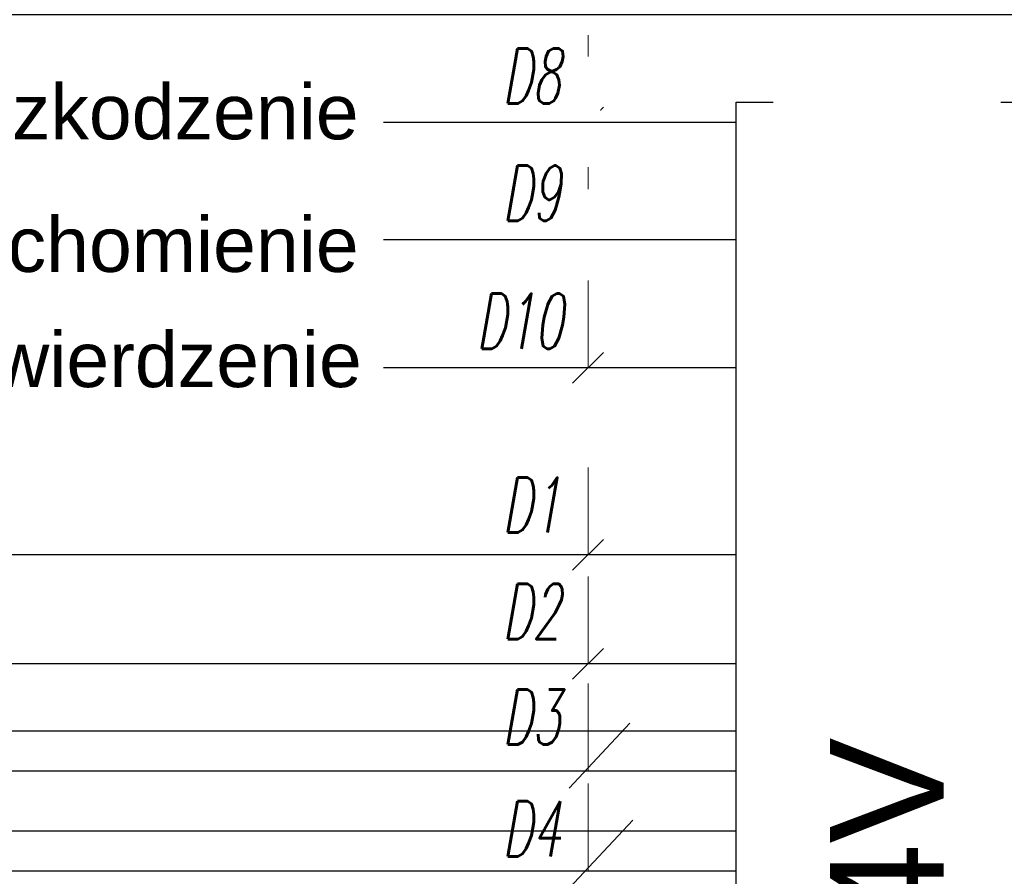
# Model space of a CAD drawing. Header units: millimetres. Extents: x 2260 to 32334, y -33324 to 11762.
# Tile 12 of 79: x 4182 to 4615, y -28307 to -27930. Entities that reach past the tile are written whole.
import ezdxf

# ---------------------------------------------------------------- set-up
doc = ezdxf.new("R2010")
doc.units = ezdxf.units.MM
doc.layers.add('mapp-system', color=7, linetype='Continuous')
doc.layers.add('mcr_automatyka', color=30, linetype='Continuous')
doc.layers.add('mcr opis', color=7, linetype='Continuous', lineweight=18)
doc.layers.add('mcr opis przewodów', color=6, linetype='Continuous', lineweight=18)
doc.styles.get("Standard").update_dxf_attribs({"font": 'arial.ttf'})
doc.styles.add('WYMIAR', font='romans.shx', dxfattribs={"width": 0.6})

msp = doc.modelspace()

# ---------------------------------------------------------------- linework, layer by layer
at = {"layer": 'mapp-system', "color": 7}
msp.add_line((4497.264, -28213.841), (3437.32, -28213.841), dxfattribs=at)
at = {"layer": 'mcr opis przewodów', "lineweight": 9}
for p, q in [((4432.146, -27937.373), (4432.146, -27975.771)), ((4438.934, -27968.983), (4425.359, -27982.559)), ((4432.146, -27988.884), (4432.146, -28027.283)), ((4438.934, -28020.495), (4425.359, -28034.071)), ((4438.934, -28076.81), (4425.359, -28090.386)), ((4432.146, -28127.484), (4432.146, -28165.883)), ((4438.934, -28159.095), (4425.359, -28172.671)), ((4432.146, -28175.443), (4432.146, -28213.841)), ((4438.934, -28207.053), (4425.359, -28220.629)), ((4432.146, -28222.408), (4432.146, -28260.807)), ((4450.496, -28239.916), (4423.824, -28268.509)), ((4432.146, -28266.415), (4432.146, -28304.813)), ((4451.901, -28282.611), (4423.824, -28312.515))]:
    msp.add_line(p, q, dxfattribs=at)
at = {"layer": 'mcr_automatyka'}
msp.add_lwpolyline([(4497.264, -27966.746), (5141.685, -27966.746), (5141.685, -28609.292), (4497.264, -28609.292)], close=True, dxfattribs=at)

# ---------------------------------------------------------------- texts
at = {"layer": 'mcr opis', "insert": (3865.894, -28067.865), "char_height": 24.24091, "width": 540.22542, "attachment_point": 1, "line_spacing_factor": 0.8, "bg_fill": 2}
msp.add_mtext('{\\fArial|b0|i0|c238|p34;Sygnał do SSP - potwierdzenie uruchomienia }', dxfattribs=at)
at = {"layer": 'mcr opis przewodów', "lineweight": 9, "style": 'WYMIAR', "oblique": 10, "width": 0.6}
for s, p in [('D8', (4394.432, -27967.398)), ('D9', (4394.432, -28018.91)), ('D2', (4394.432, -28202.943)), ('D3', (4394.432, -28249.363)), ('D4', (4394.432, -28298.52))]:
    msp.add_text(s, height=24.2409, dxfattribs=at).set_placement(p)

# ---------------------------------------------------------------- next in the draw order: linework, layer by layer
at = {"layer": 'mapp-system'}
msp.add_line((4497.264, -28083.598), (4342.241, -28083.598), dxfattribs=at)

# ---------------------------------------------------------------- next in the draw order: texts
at = {"layer": 'mcr opis', "char_height": 24.24091, "width": 540.22542, "attachment_point": 1, "line_spacing_factor": 0.8, "bg_fill": 2}
for s, insert in [('{\\fArial|b0|i0|c238|p34;Sygnał do SSP - uszkodzenie}', (3885.206, -27958.874)), ('{\\fArial|b0|i0|c238|p34;Sygnał z SSP - uruchomienie }', (3890.906, -28017.205))]:
    msp.add_mtext(s, dxfattribs=dict(at, insert=insert))
at = {"layer": 'mcr opis', "insert": (4538.555, -28370.501), "char_height": 49.9868, "width": 1113.99114, "attachment_point": 1, "rotation": 90, "line_spacing_factor": 0.8, "bg_fill": 2}
msp.add_mtext('24V', dxfattribs=at)
at = {"layer": 'mcr opis przewodów', "lineweight": 9, "style": 'WYMIAR', "oblique": 10, "width": 0.6}
msp.add_text('D1', height=24.2409, dxfattribs=at).set_placement((4394.432, -28156.105))

# ---------------------------------------------------------------- next in the draw order: linework, layer by layer
at = {"layer": 'mapp-system'}
for p, q in [((4497.264, -27975.771), (4342.241, -27975.771)), ((4497.264, -28027.283), (4342.241, -28027.283))]:
    msp.add_line(p, q, dxfattribs=at)
at = {"layer": 'mapp-system', "extrusion": (0, 0, -1)}
for points in [[(-3312.288, -27622.593), (-3310.892, -28304.813), (-4497.264, -28304.813)], [(-3334.936, -27642.094), (-3334.936, -28260.807), (-4497.264, -28260.807)], [(-3366.538, -27772.331), (-3365.143, -28287.29), (-4497.264, -28287.29)], [(-3394.771, -27772.331), (-3394.771, -28243.283), (-4497.264, -28243.283)], [(-4497.264, -28165.883), (-3762.752, -28165.883), (-3766.039, -27928.281), (-3766.039, -27928.281), (-3766.039, -27928.281), (-4718.642, -27928.281), (-4803.985, -27854.25)]]:
    msp.add_lwpolyline(points, dxfattribs=at)
at = {"layer": 'mcr opis przewodów', "lineweight": 9}
msp.add_line((4432.146, -28045.2), (4432.146, -28083.598), dxfattribs=at)

# ---------------------------------------------------------------- next in the draw order: texts
at = {"layer": 'mcr opis przewodów', "lineweight": 9, "style": 'WYMIAR', "oblique": 10, "width": 0.6}
msp.add_text('D10', height=24.2409, dxfattribs=at).set_placement((4382.986, -28075.225))

doc.saveas('drawing.dxf')
